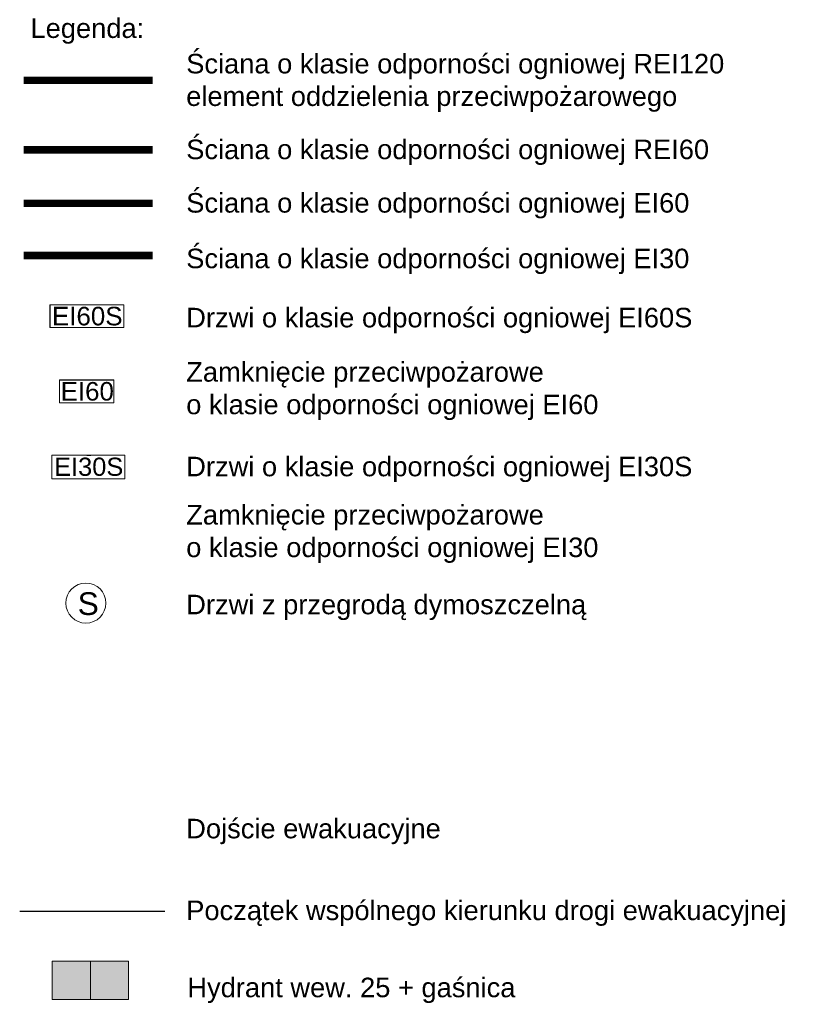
# Model space of a CAD drawing. Header units: millimetres. Extents: x -5254 to 173417, y -28809 to -6400.
# Tile 143 of 256: x 114990 to 116084, y -14625 to -13272. Entities that reach past the tile are written whole.
import ezdxf

# ---------------------------------------------------------------- set-up
doc = ezdxf.new("R2010")
doc.units = ezdxf.units.MM
doc.layers.add('_MW_ppoż', color=7, linetype='Continuous', lineweight=0)
doc.layers.add('A-WID', color=7, linetype='Continuous', lineweight=0)
doc.styles.get("Standard").update_dxf_attribs({"font": 'arial.ttf'})
doc.linetypes.add('_PROTECT_EWAKUACJA', pattern='A,10,-5.08,10,-5.08,10,-0.01,[131,ltypeshp.shx,S=5,R=270,X=0,Y=5],-10', length=50.16999999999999)

# ---------------------------------------------------------------- blocks, each defined once
blk = doc.blocks.new('EIS30')
at = {"layer": '_MW_ppoż', "color": 94, "insert": (0.7002393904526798, -16.18837949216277), "char_height": 25, "width": 0.986304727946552, "attachment_point": 5, "bg_fill": 3, "box_fill_scale": 1.1, "bg_fill_color": 1, "bg_fill_transparency": 0}
blk.add_mtext('EI30S', dxfattribs=at)
at = {"layer": '_MW_ppoż', "color": 94, "lineweight": 9}
blk.add_lwpolyline([(-50.19249742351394, 8.027067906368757e-06), (50.19240358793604, 8.027067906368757e-06), (50.19240358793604, -32.56230726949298), (-50.19249742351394, -32.56230726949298)], close=True, dxfattribs=at)
blk = doc.blocks.new('Drzwi EI60')
at = {"layer": '_MW_ppoż', "color": 12, "insert": (-4.159659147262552e-05, -3.179442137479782e-05), "char_height": 35, "attachment_point": 5, "bg_fill": 3, "box_fill_scale": 1.1, "bg_fill_color": 1, "bg_fill_transparency": 0}
blk.add_mtext('EI60', dxfattribs=at)
at = {"layer": '_MW_ppoż', "color": 12, "lineweight": 9}
blk.add_lwpolyline([(-52.22036090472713, 21.71970920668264), (50.35602724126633, 21.71970920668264), (50.35602724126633, -21.34397645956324), (-52.22036090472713, -21.34397645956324)], close=True, dxfattribs=at)

msp = doc.modelspace()

# ---------------------------------------------------------------- hatches: boundary and pattern name
at = {"layer": '_MW_ppoż', "true_color": 0xffffff}
h = msp.add_hatch(color=7, dxfattribs=at)
h.paths.add_polyline_path([(115087.4288128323, -14565.80255640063), (115035.093404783, -14565.80255640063), (115035.093404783, -14618.13789757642), (115087.4288128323, -14618.13789757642)])
h.paths.add_polyline_path([(115084.5503662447, -14568.68100114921), (115084.5503662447, -14615.25945282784), (115037.9718513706, -14615.25945282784), (115037.9718513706, -14568.68100114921)], flags=16)
edge = h.paths.add_edge_path(flags=0)
edge.add_ellipse((115085.6481220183, -14576.35714996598), major_axis=(-10.42828371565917, -1.918063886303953), ratio=0.9999994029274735, start_angle=0, end_angle=49.07830555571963)
edge.add_line((115080.2666155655, -14585.49319706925), (115080.2666155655, -14590.50955395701))
edge.add_ellipse((115087.6314973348, -14579.46366930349), major_axis=(-11.04589171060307, 7.364877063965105), ratio=0.9999997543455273, start_angle=61.24617266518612, end_angle=89.99999999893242, ccw=False)
edge.add_ellipse((115084.0157754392, -14581.19838331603), major_axis=(-8.154627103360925, -4.406299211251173), ratio=0.9999996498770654, start_angle=-46.76759232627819, end_angle=3.5981884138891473e-10, ccw=False)
edge = h.paths.add_edge_path(flags=0)
edge.add_ellipse((115089.9390242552, -14578.53077849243), major_axis=(-16.6819976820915, -5.002203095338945), ratio=0.9999994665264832, start_angle=359.9999999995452, end_angle=382.55650103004)
edge.add_ellipse((115087.0159181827, -14582.84104260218), major_axis=(-10.56392940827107, -6.708394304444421), ratio=0.9999997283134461, start_angle=9.994002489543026e-10, end_angle=23.35235090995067)
edge.add_ellipse((115078.9617672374, -14584.53406095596), major_axis=(-8.653235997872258, -1.01467484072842), ratio=0.9999993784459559, start_angle=42.006991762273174, end_angle=90.00000000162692, ccw=False)
edge.add_ellipse((115079.7854522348, -14584.4368577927), major_axis=(-6.642100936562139, 6.57453930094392), ratio=0.9999999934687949, start_angle=53.42020177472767, end_angle=90.00000000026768, ccw=False)
edge.add_ellipse((115063.395356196, -14585.77630480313), major_axis=(7.152250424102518, -0.07629764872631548), ratio=0.9999993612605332, start_angle=3.934136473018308e-10, end_angle=50.82540990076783)
edge.add_ellipse((115068.2848924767, -14585.69123944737), major_axis=(5.411339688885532, 0.3124148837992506), ratio=0.9999993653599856, start_angle=20.16005408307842, end_angle=89.99999999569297, ccw=False)
edge = h.paths.add_edge_path(flags=0)
edge.add_line((115061.8780167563, -14573.76190104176), (115061.8780167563, -14585.63319239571))
edge.add_line((115061.8780167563, -14585.63319239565), (115062.6821860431, -14585.63446670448))
edge.add_ellipse((115065.8012223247, -14586.03352039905), major_axis=(-3.119036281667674, 0.3990536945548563), ratio=0.9999993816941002, start_angle=-172.70910566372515, end_angle=8.291181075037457e-10, ccw=False)
edge.add_ellipse((115065.8012223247, -14586.03352039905), major_axis=(3.144460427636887, 5.98992248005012e-14), ratio=0.9999993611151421, start_angle=186.4166527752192, end_angle=360, ccw=False)
edge.add_line((115062.6764604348, -14586.38493803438), (115061.8780167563, -14586.3836727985))
edge.add_line((115061.8780167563, -14586.3836727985), (115061.8780167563, -14598.50241452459))
edge.add_ellipse((115060.9534106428, -14598.50241452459), major_axis=(0.924606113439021, 6.658404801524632e-15), ratio=0.999999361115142, start_angle=266.4734933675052, end_angle=360, ccw=False)
edge.add_line((115060.8965378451, -14599.42526925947), (115059.9154903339, -14599.42526925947))
edge.add_line((115059.9154903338, -14599.42526925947), (115059.8870677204, -14572.61826424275))
edge.add_line((115059.8870677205, -14572.61826424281), (115061.0123908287, -14572.61826424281))
edge.add_ellipse((115060.7022249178, -14573.75244733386), major_axis=(1.134183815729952, -0.3101657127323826), ratio=0.9999994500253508, start_angle=14.834086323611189, end_angle=89.99999998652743, ccw=False)
edge = h.paths.add_edge_path(flags=0)
edge.add_ellipse((115065.8012223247, -14586.03352039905), major_axis=(2.632629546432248, -8.060103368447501e-16), ratio=0.9999993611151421, start_angle=180, end_angle=360, ccw=False)
edge.add_ellipse((115065.8012223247, -14586.03352039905), major_axis=(-2.632629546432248, 8.060103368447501e-16), ratio=0.9999993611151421, start_angle=180, end_angle=360, ccw=False)
edge = h.paths.add_edge_path(flags=0)
edge.add_line((115058.7931925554, -14574.75591482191), (115058.7931925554, -14597.82109529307))
edge.add_ellipse((115057.862165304, -14597.55146444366), major_axis=(0.9310272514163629, -0.2696308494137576), ratio=0.9999994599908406, start_angle=212.3026606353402, end_angle=359.9999999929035, ccw=False)
edge.add_line((115056.9311380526, -14597.82109529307), (115056.9311380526, -14574.75591482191))
edge.add_ellipse((115057.862165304, -14574.85805174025), major_axis=(-0.931027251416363, 0.1021369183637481), ratio=0.9999993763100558, start_angle=192.521030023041, end_angle=359.99999999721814, ccw=False)
edge = h.paths.add_edge_path(flags=0)
edge.add_line((115055.7603907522, -14574.75591482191), (115055.7603907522, -14597.82109529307))
edge.add_ellipse((115054.8293635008, -14597.55146444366), major_axis=(0.9310272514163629, -0.2696308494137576), ratio=0.9999994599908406, start_angle=212.3026606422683, end_angle=359.9999999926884, ccw=False)
edge.add_line((115053.8983362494, -14597.82109529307), (115053.8983362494, -14574.75591482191))
edge.add_ellipse((115054.8293635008, -14574.85805174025), major_axis=(-0.931027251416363, 0.1021369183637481), ratio=0.9999993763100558, start_angle=192.5210300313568, end_angle=359.99999999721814, ccw=False)
edge = h.paths.add_edge_path(flags=0)
edge.add_ellipse((115088.2531557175, -14573.71711662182), major_axis=(-19.23936486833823, -14.77143210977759), ratio=0.9999998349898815, start_angle=359.9999999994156, end_angle=377.647707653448)
edge.add_ellipse((115080.2421240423, -14586.0901630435), major_axis=(7.535894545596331, -5.844735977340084), ratio=0.9999998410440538, start_angle=269.9999999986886, end_angle=307.789040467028)
edge.add_line((115080.2408523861, -14595.62696392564), (115080.2408523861, -14601.06191289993))
edge.add_ellipse((115082.5097142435, -14587.53647430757), major_axis=(-13.52544723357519, 2.268860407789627), ratio=0.9999993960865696, start_angle=45.9546312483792, end_angle=89.99999999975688, ccw=False)
edge.add_ellipse((115078.8006252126, -14589.15630689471), major_axis=(-7.325011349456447, -6.524736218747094), ratio=0.9999999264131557, start_angle=-45.59625177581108, end_angle=9.35017396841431e-10, ccw=False)
edge = h.paths.add_edge_path(flags=0)
edge.add_line((115052.8513785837, -14574.75591482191), (115052.8513785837, -14597.82109529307))
edge.add_ellipse((115051.9203513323, -14597.55146444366), major_axis=(0.9310272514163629, -0.2696308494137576), ratio=0.9999994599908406, start_angle=212.3026606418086, end_angle=359.9999999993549, ccw=False)
edge.add_line((115050.9893240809, -14597.82109529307), (115050.9893240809, -14574.75591482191))
edge.add_ellipse((115051.9203513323, -14574.85805174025), major_axis=(-0.931027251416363, 0.1021369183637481), ratio=0.9999993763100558, start_angle=192.5210300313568, end_angle=359.99999999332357, ccw=False)
edge = h.paths.add_edge_path(flags=0)
edge.add_line((115049.86736921, -14574.75591482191), (115049.86736921, -14597.82109529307))
edge.add_ellipse((115048.9363419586, -14597.55146444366), major_axis=(0.9310272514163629, -0.2696308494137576), ratio=0.9999994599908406, start_angle=212.3026606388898, end_angle=359.9999999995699, ccw=False)
edge.add_line((115048.0053147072, -14597.82109529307), (115048.0053147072, -14574.75591482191))
edge.add_ellipse((115048.9363419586, -14574.85805174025), major_axis=(-0.931027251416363, 0.1021369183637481), ratio=0.9999993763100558, start_angle=-167.47896997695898, end_angle=1.5577938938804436e-09, ccw=False)
edge = h.paths.add_edge_path(flags=0)
edge.add_ellipse((115067.0078059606, -14605.28117040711), major_axis=(7.887004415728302, -3.465628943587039), ratio=0.9999995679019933, start_angle=58.78946430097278, end_angle=89.99999999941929, ccw=False)
edge.add_ellipse((115081.1244606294, -14594.19103779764), major_axis=(-7.065686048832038, -6.140461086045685), ratio=0.9999999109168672, start_angle=1.336009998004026e-09, end_angle=40.58094042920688)
edge.add_ellipse((115076.9686360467, -14601.11407438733), major_axis=(2.784027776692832, -2.336946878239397), ratio=0.9999998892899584, start_angle=-50.027942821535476, end_angle=2.2942003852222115e-10, ccw=False)
edge.add_ellipse((115075.6361333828, -14598.5816558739), major_axis=(-6.167269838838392, -1.330061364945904), ratio=0.9999994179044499, start_angle=45.46588985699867, end_angle=90.00000000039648, ccw=False)
edge.add_ellipse((115080.6887483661, -14593.74196319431), major_axis=(-10.16874706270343, 8.429811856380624), ratio=0.9999998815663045, start_angle=70.1778267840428, end_angle=90.000000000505, ccw=False)
edge.add_ellipse((115065.4827261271, -14603.04528561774), major_axis=(3.827432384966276, 2.595649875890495), ratio=0.9999997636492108, start_angle=1.983190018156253e-09, end_angle=54.69052126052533)
edge.add_ellipse((115068.6622708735, -14600.94432885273), major_axis=(-3.085477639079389, 2.522653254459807), ratio=0.9999998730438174, start_angle=-77.75998796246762, end_angle=3.556522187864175e-09, ccw=False)
edge = h.paths.add_edge_path(flags=0)
edge.add_line((115046.8196232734, -14574.75591482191), (115046.8196232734, -14603.70753741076))
edge.add_line((115046.8196232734, -14603.70753741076), (115044.900198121, -14603.70753741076))
edge.add_line((115044.900198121, -14603.70753741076), (115044.8588279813, -14574.75591482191))
edge.add_ellipse((115045.8392256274, -14574.91191554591), major_axis=(-0.9803976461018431, 0.1560007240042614), ratio=0.9999993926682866, start_angle=-161.91778879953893, end_angle=6.823995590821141e-09, ccw=False)
edge = h.paths.add_edge_path(flags=0)
edge.add_line((115043.8227548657, -14572.61826424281), (115043.7943322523, -14599.42526925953))
edge.add_line((115043.7943322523, -14599.42526925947), (115042.8132847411, -14599.42526925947))
edge.add_ellipse((115042.7564119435, -14598.50241452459), major_axis=(-0.9228553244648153, -0.05687276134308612), ratio=0.9999993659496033, start_angle=-3.526506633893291, end_angle=89.99999998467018, ccw=False)
edge.add_line((115041.83180583, -14598.50241452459), (115041.83180583, -14573.7619010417))
edge.add_ellipse((115043.0075976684, -14573.75244733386), major_axis=(-1.175791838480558, -0.009453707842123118), ratio=0.9999993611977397, start_angle=-75.16591366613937, end_angle=2.924991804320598e-09, ccw=False)
edge.add_line((115042.6974317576, -14572.61826424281), (115043.8227548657, -14572.61826424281))
edge = h.paths.add_edge_path(flags=0)
edge.add_ellipse((115076.4106899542, -14596.55963732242), major_axis=(-7.145899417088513, -7.028151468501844), ratio=0.9999999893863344, start_angle=8.318572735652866e-10, end_angle=38.31214642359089)
edge.add_ellipse((115076.3032187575, -14597.63431263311), major_axis=(8.869998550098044, -1.142449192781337), ratio=0.9999993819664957, start_angle=269.9999999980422, end_angle=303.151340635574)
edge.add_line((115080.1973064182, -14605.68527931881), (115080.1973064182, -14611.1188185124))
edge.add_ellipse((115078.7816862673, -14598.18716484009), major_axis=(-12.93166193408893, -1.415619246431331), ratio=0.9999993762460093, start_angle=67.2590183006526, end_angle=90.00000000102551, ccw=False)
edge.add_ellipse((115077.8232267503, -14601.45459703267), major_axis=(-9.206174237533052, 2.734904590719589), ratio=0.9999994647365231, start_angle=63.2837571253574, end_angle=90.00000000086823, ccw=False)
edge.add_ellipse((115074.8800111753, -14604.13649845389), major_axis=(-4.31191854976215, 3.638561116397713), ratio=0.9999998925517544, start_angle=34.57783712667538, end_angle=90.0000000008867, ccw=False)
h.paths.add_polyline_path([(115046.748127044, -14605.56632050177), (115046.490055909, -14608.14569693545), (115045.316996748, -14608.14569693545), (115044.9650795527, -14605.56632050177)], flags=0)
at = {"layer": '_MW_ppoż'}
h = msp.add_hatch(color=12, dxfattribs=at)
h.paths.add_polyline_path([(115084.5503662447, -14568.68100114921), (115037.9718513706, -14568.68100114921), (115037.9718513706, -14615.25945282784), (115084.5503662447, -14615.25945282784)])
edge = h.paths.add_edge_path(flags=16)
edge.add_line((115053.8983362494, -14597.82109529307), (115053.8983362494, -14574.75591482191))
edge.add_ellipse((115054.8293635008, -14574.85805174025), major_axis=(-0.931027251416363, 0.1021369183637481), ratio=0.9999993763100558, start_angle=192.5210300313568, end_angle=359.99999999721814, ccw=False)
edge.add_line((115055.7603907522, -14574.75591482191), (115055.7603907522, -14597.82109529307))
edge.add_ellipse((115054.8293635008, -14597.55146444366), major_axis=(0.9310272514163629, -0.2696308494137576), ratio=0.9999994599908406, start_angle=212.3026606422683, end_angle=359.9999999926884, ccw=False)
edge = h.paths.add_edge_path(flags=16)
edge.add_line((115056.9311380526, -14597.82109529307), (115056.9311380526, -14574.75591482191))
edge.add_ellipse((115057.862165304, -14574.85805174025), major_axis=(-0.931027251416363, 0.1021369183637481), ratio=0.9999993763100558, start_angle=192.521030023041, end_angle=359.99999999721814, ccw=False)
edge.add_line((115058.7931925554, -14574.75591482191), (115058.7931925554, -14597.82109529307))
edge.add_ellipse((115057.862165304, -14597.55146444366), major_axis=(0.9310272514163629, -0.2696308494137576), ratio=0.9999994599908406, start_angle=212.3026606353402, end_angle=359.9999999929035, ccw=False)
edge = h.paths.add_edge_path(flags=16)
edge.add_line((115059.9154903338, -14599.42526925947), (115059.8870677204, -14572.61826424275))
edge.add_line((115059.8870677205, -14572.61826424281), (115061.0123908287, -14572.61826424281))
edge.add_ellipse((115060.7022249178, -14573.75244733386), major_axis=(1.134183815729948, -0.3101657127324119), ratio=0.9999994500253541, start_angle=14.834086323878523, end_angle=89.99999998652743, ccw=False)
edge.add_line((115061.8780167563, -14573.76190104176), (115061.8780167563, -14585.63319239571))
edge.add_line((115061.8780167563, -14585.63319239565), (115062.6821860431, -14585.63446670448))
edge.add_ellipse((115065.8012223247, -14586.03352039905), major_axis=(-3.119036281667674, 0.3990536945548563), ratio=0.9999993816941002, start_angle=-172.70910566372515, end_angle=8.291181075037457e-10, ccw=False)
edge.add_ellipse((115065.8012223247, -14586.03352039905), major_axis=(3.144460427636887, 5.98992248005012e-14), ratio=0.9999993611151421, start_angle=186.4166527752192, end_angle=360, ccw=False)
edge.add_line((115062.6764604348, -14586.38493803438), (115061.8780167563, -14586.3836727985))
edge.add_line((115061.8780167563, -14586.3836727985), (115061.8780167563, -14598.50241452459))
edge.add_ellipse((115060.9534106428, -14598.50241452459), major_axis=(0.924606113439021, 6.658404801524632e-15), ratio=0.999999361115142, start_angle=266.4734933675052, end_angle=360, ccw=False)
edge.add_line((115060.8965378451, -14599.42526925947), (115059.9154903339, -14599.42526925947))
edge = h.paths.add_edge_path(flags=16)
edge.add_line((115050.9893240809, -14597.82109529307), (115050.9893240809, -14574.75591482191))
edge.add_ellipse((115051.9203513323, -14574.85805174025), major_axis=(-0.931027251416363, 0.1021369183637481), ratio=0.9999993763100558, start_angle=192.5210300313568, end_angle=359.99999999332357, ccw=False)
edge.add_line((115052.8513785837, -14574.75591482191), (115052.8513785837, -14597.82109529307))
edge.add_ellipse((115051.9203513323, -14597.55146444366), major_axis=(0.9310272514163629, -0.2696308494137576), ratio=0.9999994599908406, start_angle=212.3026606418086, end_angle=359.9999999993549, ccw=False)
edge = h.paths.add_edge_path(flags=16)
edge.add_line((115048.0053147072, -14597.82109529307), (115048.0053147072, -14574.75591482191))
edge.add_ellipse((115048.9363419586, -14574.85805174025), major_axis=(-0.931027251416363, 0.1021369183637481), ratio=0.9999993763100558, start_angle=-167.47896997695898, end_angle=1.5577938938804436e-09, ccw=False)
edge.add_line((115049.86736921, -14574.75591482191), (115049.86736921, -14597.82109529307))
edge.add_ellipse((115048.9363419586, -14597.55146444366), major_axis=(0.9310272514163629, -0.2696308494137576), ratio=0.9999994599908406, start_angle=212.3026606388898, end_angle=359.9999999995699, ccw=False)
edge = h.paths.add_edge_path(flags=16)
edge.add_line((115046.8196232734, -14603.70753741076), (115044.900198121, -14603.70753741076))
edge.add_line((115044.900198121, -14603.70753741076), (115044.8588279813, -14574.75591482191))
edge.add_ellipse((115045.8392256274, -14574.91191554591), major_axis=(-0.9803976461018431, 0.1560007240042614), ratio=0.9999993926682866, start_angle=-161.91778879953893, end_angle=6.823995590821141e-09, ccw=False)
edge.add_line((115046.8196232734, -14574.75591482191), (115046.8196232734, -14603.70753741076))
h.paths.add_polyline_path([(115046.748127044, -14605.56632050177), (115046.490055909, -14608.14569693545), (115045.316996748, -14608.14569693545), (115044.9650795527, -14605.56632050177)], flags=16)
edge = h.paths.add_edge_path(flags=16)
edge.add_ellipse((115068.6622708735, -14600.94432885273), major_axis=(-3.085477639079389, 2.522653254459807), ratio=0.9999998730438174, start_angle=-77.75998796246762, end_angle=3.556522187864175e-09, ccw=False)
edge.add_ellipse((115067.0078059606, -14605.28117040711), major_axis=(7.887004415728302, -3.465628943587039), ratio=0.9999995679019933, start_angle=58.78946430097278, end_angle=89.99999999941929, ccw=False)
edge.add_ellipse((115081.1244606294, -14594.19103779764), major_axis=(-7.065686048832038, -6.140461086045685), ratio=0.9999999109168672, start_angle=1.336009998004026e-09, end_angle=40.58094042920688)
edge.add_ellipse((115076.9686360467, -14601.11407438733), major_axis=(2.784027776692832, -2.336946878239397), ratio=0.9999998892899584, start_angle=-50.027942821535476, end_angle=2.2942003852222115e-10, ccw=False)
edge.add_ellipse((115075.6361333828, -14598.5816558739), major_axis=(-6.167269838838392, -1.330061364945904), ratio=0.9999994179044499, start_angle=45.46588985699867, end_angle=90.00000000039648, ccw=False)
edge.add_ellipse((115080.6887483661, -14593.74196319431), major_axis=(-10.16874706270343, 8.429811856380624), ratio=0.9999998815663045, start_angle=70.1778267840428, end_angle=90.000000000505, ccw=False)
edge.add_ellipse((115065.4827261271, -14603.04528561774), major_axis=(3.827432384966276, 2.595649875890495), ratio=0.9999997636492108, start_angle=1.983190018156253e-09, end_angle=54.69052126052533)
edge = h.paths.add_edge_path(flags=16)
edge.add_line((115043.7943322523, -14599.42526925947), (115042.8132847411, -14599.42526925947))
edge.add_ellipse((115042.7564119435, -14598.50241452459), major_axis=(-0.9228553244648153, -0.05687276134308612), ratio=0.9999993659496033, start_angle=-3.526506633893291, end_angle=89.99999998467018, ccw=False)
edge.add_line((115041.83180583, -14598.50241452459), (115041.83180583, -14573.7619010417))
edge.add_ellipse((115043.0075976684, -14573.75244733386), major_axis=(-1.175791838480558, -0.009453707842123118), ratio=0.9999993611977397, start_angle=-75.16591366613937, end_angle=2.924991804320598e-09, ccw=False)
edge.add_line((115042.6974317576, -14572.61826424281), (115043.8227548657, -14572.61826424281))
edge.add_line((115043.8227548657, -14572.61826424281), (115043.7943322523, -14599.42526925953))
edge = h.paths.add_edge_path(flags=16)
edge.add_ellipse((115076.4106899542, -14596.55963732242), major_axis=(-7.145899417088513, -7.028151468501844), ratio=0.9999999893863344, start_angle=8.318572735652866e-10, end_angle=38.31214642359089)
edge.add_ellipse((115076.3032187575, -14597.63431263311), major_axis=(8.869998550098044, -1.142449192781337), ratio=0.9999993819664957, start_angle=269.9999999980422, end_angle=303.151340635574)
edge.add_line((115080.1973064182, -14605.68527931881), (115080.1973064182, -14611.1188185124))
edge.add_ellipse((115078.7816862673, -14598.18716484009), major_axis=(-12.93166193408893, -1.415619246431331), ratio=0.9999993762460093, start_angle=67.2590183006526, end_angle=90.00000000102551, ccw=False)
edge.add_ellipse((115077.8232267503, -14601.45459703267), major_axis=(-9.206174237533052, 2.734904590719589), ratio=0.9999994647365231, start_angle=63.2837571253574, end_angle=90.00000000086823, ccw=False)
edge.add_ellipse((115074.8800111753, -14604.13649845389), major_axis=(-4.31191854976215, 3.638561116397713), ratio=0.9999998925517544, start_angle=34.57783712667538, end_angle=90.0000000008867, ccw=False)
edge = h.paths.add_edge_path(flags=16)
edge.add_ellipse((115088.2531557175, -14573.71711662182), major_axis=(-19.23936486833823, -14.77143210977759), ratio=0.9999998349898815, start_angle=359.9999999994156, end_angle=377.647707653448)
edge.add_ellipse((115080.2421240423, -14586.0901630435), major_axis=(7.535894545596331, -5.844735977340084), ratio=0.9999998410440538, start_angle=269.9999999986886, end_angle=307.789040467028)
edge.add_line((115080.2408523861, -14595.62696392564), (115080.2408523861, -14601.06191289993))
edge.add_ellipse((115082.5097142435, -14587.53647430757), major_axis=(-13.52544723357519, 2.268860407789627), ratio=0.9999993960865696, start_angle=45.9546312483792, end_angle=89.99999999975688, ccw=False)
edge.add_ellipse((115078.8006252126, -14589.15630689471), major_axis=(-7.325011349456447, -6.524736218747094), ratio=0.9999999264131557, start_angle=-45.59625177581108, end_angle=9.35017396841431e-10, ccw=False)
edge = h.paths.add_edge_path(flags=0)
edge.add_ellipse((115065.8012223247, -14586.03352039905), major_axis=(-2.632629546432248, 8.060103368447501e-16), ratio=0.9999993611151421, start_angle=180, end_angle=360, ccw=False)
edge.add_ellipse((115065.8012223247, -14586.03352039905), major_axis=(2.632629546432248, -8.060103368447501e-16), ratio=0.9999993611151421, start_angle=180, end_angle=360, ccw=False)
edge = h.paths.add_edge_path(flags=16)
edge.add_ellipse((115063.395356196, -14585.77630480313), major_axis=(7.152250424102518, -0.07629764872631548), ratio=0.9999993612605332, start_angle=3.934136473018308e-10, end_angle=50.82540990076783)
edge.add_ellipse((115068.2848924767, -14585.69123944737), major_axis=(5.411339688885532, 0.3124148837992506), ratio=0.9999993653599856, start_angle=20.16005408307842, end_angle=89.99999999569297, ccw=False)
edge.add_ellipse((115089.9390242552, -14578.53077849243), major_axis=(-16.6819976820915, -5.002203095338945), ratio=0.9999994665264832, start_angle=359.9999999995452, end_angle=382.55650103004)
edge.add_ellipse((115087.0159181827, -14582.84104260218), major_axis=(-10.56392940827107, -6.708394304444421), ratio=0.9999997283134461, start_angle=9.994002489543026e-10, end_angle=23.35235090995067)
edge.add_ellipse((115078.9617672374, -14584.53406095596), major_axis=(-8.653235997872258, -1.01467484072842), ratio=0.9999993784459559, start_angle=42.006991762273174, end_angle=90.00000000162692, ccw=False)
edge.add_ellipse((115079.7854522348, -14584.4368577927), major_axis=(-6.642100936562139, 6.57453930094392), ratio=0.9999999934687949, start_angle=53.42020177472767, end_angle=90.00000000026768, ccw=False)
edge = h.paths.add_edge_path(flags=16)
edge.add_ellipse((115084.0157754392, -14581.19838331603), major_axis=(-8.154627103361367, -4.406299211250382), ratio=0.9999996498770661, start_angle=-46.767592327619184, end_angle=7.195808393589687e-10, ccw=False)
edge.add_ellipse((115085.6481220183, -14576.35714996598), major_axis=(-10.42828371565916, -1.918063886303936), ratio=0.9999994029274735, start_angle=7.863314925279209e-11, end_angle=49.07830555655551)
edge.add_line((115080.2666155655, -14585.49319706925), (115080.2666155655, -14590.50955395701))
edge.add_ellipse((115087.6314973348, -14579.46366930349), major_axis=(-11.0458917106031, 7.364877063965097), ratio=0.9999997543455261, start_angle=61.24617266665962, end_angle=90.00000000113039, ccw=False)
at = {"layer": '_MW_ppoż', "true_color": 0xffffff}
msp.add_hatch(color=7, dxfattribs=at).paths.add_polyline_path([(115087.4288128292, -14565.80253968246), (115087.4288128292, -14618.13791429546), (115139.7642543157, -14618.13791429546), (115139.7642543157, -14565.80253968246)])
at = {"layer": '_MW_ppoż'}
h = msp.add_hatch(color=12, dxfattribs=at)
h.paths.add_polyline_path([(115090.3072612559, -14568.68098627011), (115090.3072612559, -14615.25946770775), (115136.885805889, -14615.25946770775), (115136.885805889, -14568.68098627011)])
edge = h.paths.add_edge_path(flags=16)
edge.add_ellipse((115120.620321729, -14585.6912354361), major_axis=(5.411343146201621, 0.3124150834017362), ratio=0.9999993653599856, start_angle=20.16005408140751, end_angle=89.9999999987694, ccw=False)
edge.add_ellipse((115142.2744673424, -14578.53076990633), major_axis=(-16.6820083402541, -5.002206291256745), ratio=0.999999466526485, start_angle=4.787387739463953e-11, end_angle=22.55650103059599)
edge.add_ellipse((115139.3513594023, -14582.84103677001), major_axis=(-10.56393615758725, -6.708398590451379), ratio=0.9999997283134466, start_angle=5.996397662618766e-10, end_angle=23.35235091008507)
edge.add_ellipse((115131.2972033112, -14584.5340562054), major_axis=(-8.653241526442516, -1.014675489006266), ratio=0.9999993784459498, start_angle=42.00699176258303, end_angle=89.99999999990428, ccw=False)
edge.add_ellipse((115132.1208888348, -14584.43685298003), major_axis=(-6.642105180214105, 6.574543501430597), ratio=0.9999999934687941, start_angle=53.42020177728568, end_angle=89.99999999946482, ccw=False)
edge.add_ellipse((115115.7307823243, -14585.77630084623), major_axis=(7.152254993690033, -0.07629769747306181), ratio=0.9999993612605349, start_angle=6.411181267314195e-10, end_angle=50.8254098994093)
edge = h.paths.add_edge_path(flags=16)
edge.add_ellipse((115137.983562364, -14576.35713999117), major_axis=(-10.42829037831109, -1.918065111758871), ratio=0.9999994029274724, start_angle=359.9999999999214, end_angle=409.0783055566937)
edge.add_line((115132.6020524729, -14585.4931929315), (115132.6020524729, -14590.50955302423))
edge.add_ellipse((115139.9669389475, -14579.46366131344), major_axis=(-11.04589876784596, 7.364881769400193), ratio=0.9999997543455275, start_angle=61.24617266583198, end_angle=89.99999999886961, ccw=False)
edge.add_ellipse((115136.351214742, -14581.19837643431), major_axis=(-8.154632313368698, -4.406302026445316), ratio=0.9999996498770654, start_angle=313.23240767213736, end_angle=359.9999999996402, ccw=False)
edge = h.paths.add_edge_path(flags=16)
edge.add_line((115108.8946649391, -14575.03795180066), (115108.8946649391, -14576.30799585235))
edge.add_line((115108.8946649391, -14576.30799585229), (115108.2124686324, -14576.78782911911))
edge.add_line((115108.2124686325, -14576.78782911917), (115106.0900841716, -14576.78782911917))
edge.add_line((115106.0900841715, -14576.78782911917), (115106.0900841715, -14580.2603279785))
edge.add_line((115106.0900841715, -14580.2603279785), (115107.1684579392, -14580.2603279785))
edge.add_ellipse((115105.9901060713, -14584.95614261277), major_axis=(4.695817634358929, -1.178351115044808), ratio=0.9999994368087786, start_angle=40.69335785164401, end_angle=90.00000000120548, ccw=False)
edge.add_line((115110.3188194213, -14582.78785962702), (115110.3188194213, -14610.4451243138))
edge.add_line((115110.3188194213, -14610.4451243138), (115109.7859184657, -14610.9042619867))
edge.add_line((115109.7859184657, -14610.9042619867), (115097.8065061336, -14610.9042619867))
edge.add_line((115097.8065061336, -14610.9042619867), (115097.3134342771, -14610.45322585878))
edge.add_line((115097.3134342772, -14610.45322585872), (115097.3134342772, -14583.54070180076))
edge.add_ellipse((115101.9960962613, -14584.8293523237), major_axis=(-4.682661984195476, 1.288650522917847), ratio=0.9999994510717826, start_angle=-54.79281877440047, end_angle=4.291678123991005e-11, ccw=False)
edge.add_line((115100.3493007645, -14580.2603279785), (115101.3749456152, -14580.2603279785))
edge.add_line((115101.3749456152, -14580.2603279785), (115101.3749456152, -14576.93893891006))
edge.add_line((115101.3749456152, -14576.93893891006), (115100.1031474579, -14576.93893891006))
edge.add_line((115100.1031474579, -14576.93893891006), (115096.246757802, -14580.62937120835))
edge.add_line((115096.246757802, -14580.62937120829), (115096.246757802, -14583.08964687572))
edge.add_line((115096.246757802, -14583.08964687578), (115094.9339644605, -14583.08964687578))
edge.add_line((115094.9339644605, -14583.08964687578), (115094.9339644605, -14579.73513733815))
edge.add_line((115094.9339644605, -14579.73513733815), (115095.7306557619, -14577.89161292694))
edge.add_line((115095.7306557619, -14577.89161292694), (115100.2028477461, -14574.05305957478))
edge.add_line((115100.2028477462, -14574.05305957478), (115102.2999427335, -14574.05305957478))
edge.add_line((115102.2999427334, -14574.05305957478), (115102.2999427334, -14572.68934963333))
edge.add_line((115102.2999427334, -14572.68934963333), (115105.6351287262, -14572.68934963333))
edge.add_line((115105.6351287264, -14572.68934963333), (115105.6351287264, -14574.53287404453))
edge.add_line((115105.6351287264, -14574.53287404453), (115108.3386244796, -14574.53287404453))
edge.add_line((115108.3386244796, -14574.53287404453), (115108.8946649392, -14575.0379518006))
edge = h.paths.add_edge_path(flags=16)
edge.add_ellipse((115140.5885977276, -14573.71710496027), major_axis=(-19.23937716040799, -14.77144154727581), ratio=0.9999998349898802, start_angle=359.9999999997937, end_angle=377.6477076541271)
edge.add_ellipse((115132.5775609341, -14586.09015928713), major_axis=(7.535899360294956, -5.844739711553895), ratio=0.9999998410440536, start_angle=270.000000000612, end_angle=307.7890404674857)
edge.add_line((115132.576289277, -14595.62696626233), (115132.576289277, -14601.061918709))
edge.add_ellipse((115134.845152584, -14587.53647147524), major_axis=(-13.52545587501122, 2.268861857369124), ratio=0.9999993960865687, start_angle=45.954631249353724, end_angle=90.00000000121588, ccw=False)
edge.add_ellipse((115131.1360611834, -14589.15630509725), major_axis=(-7.325016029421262, -6.524740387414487), ratio=0.9999999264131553, start_angle=-45.59625177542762, end_angle=7.648850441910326e-10, ccw=False)
h.paths.add_polyline_path([(115108.7346197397, -14587.04953543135), (115108.7346197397, -14592.73016581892), (115099.0415726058, -14592.73016581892), (115099.0415726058, -14587.04953543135)], flags=0)
edge = h.paths.add_edge_path(flags=16)
edge.add_ellipse((115119.3432343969, -14605.28117891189), major_axis=(7.887009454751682, -3.465631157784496), ratio=0.999999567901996, start_angle=58.78946430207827, end_angle=90, ccw=False)
edge.add_ellipse((115133.459898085, -14594.19103921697), major_axis=(-7.065690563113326, -6.140465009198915), ratio=0.9999999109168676, start_angle=4.453363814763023e-10, end_angle=40.5809404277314)
edge.add_ellipse((115129.3040708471, -14601.11408022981), major_axis=(2.784029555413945, -2.336948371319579), ratio=0.9999998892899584, start_angle=309.9720571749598, end_angle=359.9999999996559, ccw=False)
edge.add_ellipse((115127.9715673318, -14598.58166009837), major_axis=(-6.167273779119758, -1.330062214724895), ratio=0.999999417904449, start_angle=45.46588985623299, end_angle=90, ccw=False)
edge.add_ellipse((115133.0241855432, -14593.74196432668), major_axis=(-10.16875355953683, 8.429817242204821), ratio=0.9999998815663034, start_angle=70.17782678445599, end_angle=90.00000000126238, ccw=False)
edge.add_ellipse((115117.8181535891, -14603.04529269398), major_axis=(3.827434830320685, 2.595651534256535), ratio=0.9999997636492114, start_angle=359.9999999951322, end_angle=414.6905212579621)
edge.add_ellipse((115120.9977003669, -14600.94433458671), major_axis=(-3.085479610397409, 2.522654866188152), ratio=0.9999998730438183, start_angle=-77.75998796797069, end_angle=2.3010784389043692e-09, ccw=False)
edge = h.paths.add_edge_path(flags=16)
edge.add_ellipse((115128.7461243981, -14596.55964025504), major_axis=(-7.145903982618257, -7.02815595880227), ratio=0.9999999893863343, start_angle=3.327426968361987e-10, end_angle=38.3121464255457)
edge.add_ellipse((115128.6386531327, -14597.63431625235), major_axis=(8.870004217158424, -1.142449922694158), ratio=0.9999993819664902, start_angle=270.0000000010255, end_angle=303.1513406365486)
edge.add_line((115132.5327432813, -14605.68528808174), (115132.5327432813, -14611.11883074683))
edge.add_ellipse((115131.117122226, -14598.18716881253), major_axis=(-12.93167019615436, -1.41562015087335), ratio=0.9999993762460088, start_angle=67.54973863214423, end_angle=89.99999999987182, ccw=False)
edge.add_ellipse((115130.1586620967, -14601.45460309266), major_axis=(-9.224759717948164, 2.671567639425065), ratio=0.9999994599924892, start_angle=62.88995972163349, end_angle=90.00000000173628, ccw=False)
edge.add_ellipse((115127.2154446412, -14604.13650622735), major_axis=(-4.31192130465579, 3.638563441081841), ratio=0.9999998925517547, start_angle=34.57783711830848, end_angle=90.00000000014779, ccw=False)

# ---------------------------------------------------------------- linework, layer by layer
at = {"layer": '_MW_ppoż', "color": 94, "linetype": 'Continuous', "ltscale": 2, "const_width": 10.4}
msp.add_lwpolyline([(114995.8025489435, -13355.17226470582), (115173.1456460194, -13355.17226470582)], dxfattribs=at)
at = {"layer": '_MW_ppoż', "color": 12, "linetype": 'Continuous', "ltscale": 2, "const_width": 10.4}
msp.add_lwpolyline([(114995.8025489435, -13450.63390721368), (115173.1456460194, -13450.63390721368)], dxfattribs=at)
at = {"layer": '_MW_ppoż', "color": 30, "ltscale": 10, "const_width": 10.4}
msp.add_lwpolyline([(114995.8025489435, -13524.09290931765), (115173.1456460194, -13524.09290931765)], dxfattribs=at)
at = {"layer": '_MW_ppoż', "color": 6, "ltscale": 10, "const_width": 10.4}
msp.add_lwpolyline([(114995.8025489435, -13595.85857857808), (115173.1456460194, -13595.85857857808)], dxfattribs=at)
at = {"layer": '_MW_ppoż', "color": 26, "linetype": '_PROTECT_EWAKUACJA', "lineweight": 30, "ltscale": 3, "elevation": -40.53328282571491}
msp.add_lwpolyline([(114990.2748224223, -14496.72478684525), (115189.9500683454, -14496.72478684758)], dxfattribs=at)
at = {"layer": '_MW_ppoż', "linetype": 'Continuous', "lineweight": 0, "elevation": -68.59478632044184}
for points in [[(115035.093404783, -14565.80255640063), (115087.4288128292, -14565.80255640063), (115087.4288128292, -14618.13791429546), (115035.093404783, -14618.13791429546)], [(115087.4288128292, -14618.13791429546), (115139.7642208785, -14618.13791429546), (115139.7642208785, -14565.80253968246), (115087.4288128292, -14565.80253968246)]]:
    msp.add_lwpolyline(points, close=True, dxfattribs=at)
at = {"layer": 'A-WID', "color": 6}
msp.add_circle((115081.2947012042, -14073.52649457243), 27.48188679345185, dxfattribs=at)

# ---------------------------------------------------------------- block references
at = {"layer": '_MW_ppoż', "xscale": 0.7280000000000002, "yscale": 0.7280000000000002, "zscale": 0.7280000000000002, "rotation": 360}
msp.add_blockref('Drzwi EI60', (115083.1905331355, -13782.6715002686, -40.53328282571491), dxfattribs=at)
at = {"layer": '_MW_ppoż', "linetype": 'ByBlock', "rotation": 360}
msp.add_blockref('EIS30', (115084.4740974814, -13870.13728771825), dxfattribs=at)

# ---------------------------------------------------------------- texts
at = {"layer": '_MW_ppoż', "width": 1502.528163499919, "attachment_point": 4}
for s, insert, char_height in [('{\\fArial|b0|i0|c238|p34;Legenda:}', (115005.1495721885, -13287.50780755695, -28.84098970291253), 26.83866283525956), ('Ściana o klasie odporności ogniowej REI120\\Pelement oddzielenia przeciwpożarowego', (115219.2673037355, -13358.6091464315, -40.53328282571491), 26.83866283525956), ('Ściana o klasie odporności ogniowej REI60', (115219.2673037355, -13454.07078893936, -40.53328282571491), 26.83866283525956), ('Ściana o klasie odporności ogniowej EI60', (115219.2673037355, -13527.52979104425, -40.53328282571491), 26.83866283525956), ('Ściana o klasie odporności ogniowej EI30', (115219.2673037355, -13603.95637978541, -40.53328282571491), 26.83866283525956), ('Drzwi o klasie odporności ogniowej EI60S', (115219.2673037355, -13685.21457410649, -40.53328282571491), 26.83866283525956), ('Zamknięcie przeciwpożarowe\\Po klasie odporności ogniowej EI60 ', (115219.2673037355, -13782.2292190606, -40.53328282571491), 26.83866283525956), ('Drzwi o klasie odporności ogniowej EI30S', (115219.2673037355, -13889.87654763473, -40.53328282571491), 26.83866283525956), ('Zamknięcie przeciwpożarowe\\Po klasie odporności ogniowej EI30 ', (115219.2673037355, -13978.56838146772, -40.53328282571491), 26.83866283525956), ('{\\C6;S}', (115069.9909971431, -14074.47786397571), 31.20000000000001), ('Drzwi z przegrodą dymoszczelną', (115219.2673037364, -14079.53994982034, -40.53328282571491), 26.83866283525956), ('Dojście ewakuacyjne', (115219.2673037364, -14387.41776166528, -40.53328282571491), 26.83866283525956), ('Początek wspólnego kierunku drogi ewakuacyjnej', (115219.2673037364, -14499.82138267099, -40.53328282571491), 26.83866283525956), ('Hydrant wew. 25 + gaśnica', (115220.8193069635, -14605.81538602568, -109.1280691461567), 26.83866283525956)]:
    msp.add_mtext(s, dxfattribs=dict(at, insert=insert, char_height=char_height))
at = {"layer": '_MW_ppoż', "color": 12, "insert": (115083.1868768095, -13679.30472908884, -40.53328282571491), "char_height": 25.48000000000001, "attachment_point": 5, "bg_fill": 3, "box_fill_scale": 1.1, "bg_fill_color": 1, "bg_fill_transparency": 0}
msp.add_mtext('EI60S', dxfattribs=at)

# ---------------------------------------------------------------- next in the draw order: linework, layer by layer
at = {"layer": '_MW_ppoż', "color": 12, "lineweight": 9, "elevation": -40.53328282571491}
msp.add_lwpolyline([(115031.7486259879, -13663.49275764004), (115133.2752053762, -13663.49275764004), (115133.2752053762, -13694.84312080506), (115031.7486259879, -13694.84312080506)], close=True, dxfattribs=at)

doc.saveas('drawing.dxf')
